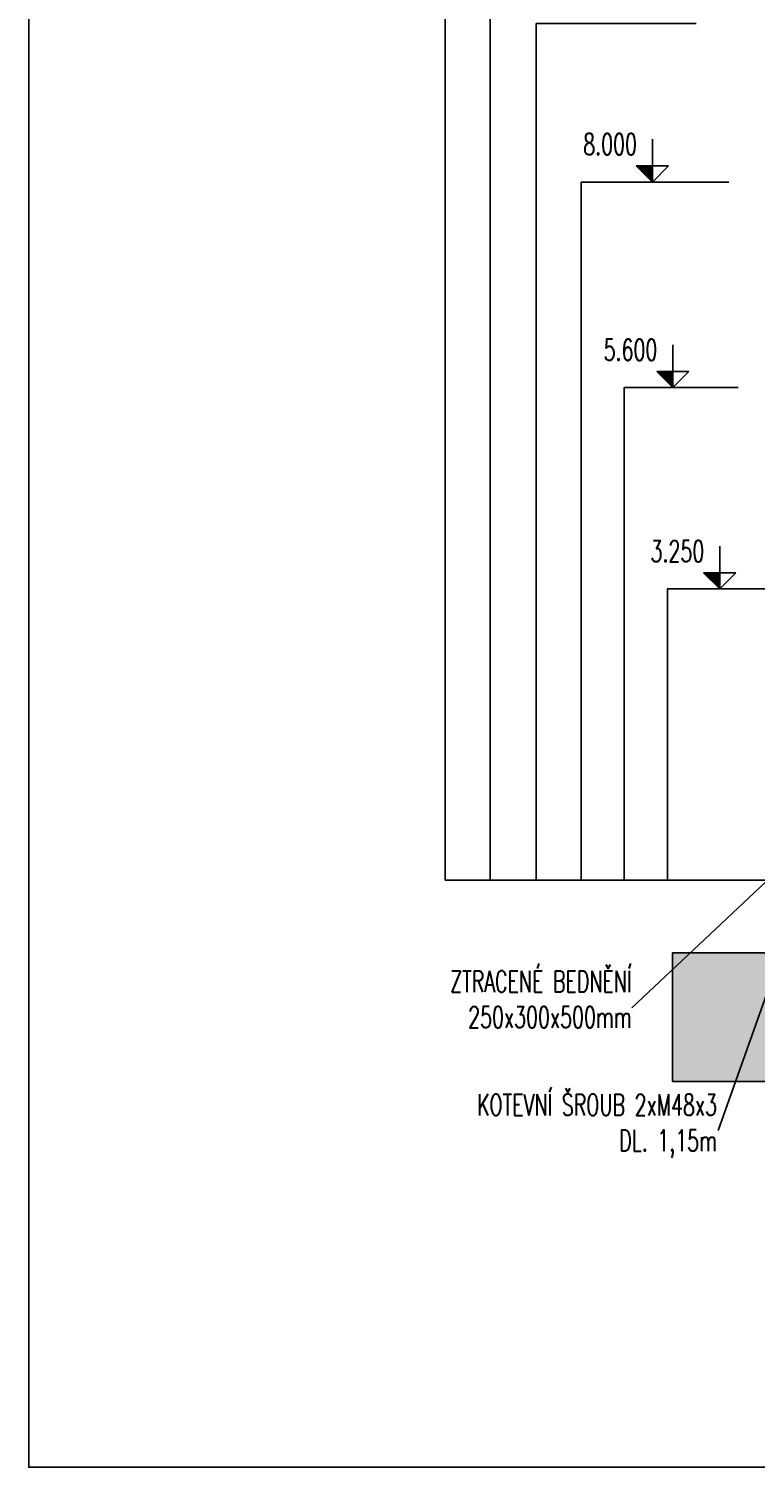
# Model space of a CAD drawing. Header units: millimetres. Extents: x -1190408159 to 361788912, y -2544212749 to 93633750.
# Tile 37 of 69: x 197334 to 205638, y -51822 to -35364. Entities that reach past the tile are written whole.
import ezdxf

# ---------------------------------------------------------------- set-up
doc = ezdxf.new("R2010")
doc.units = ezdxf.units.MM
doc.header["$PDSIZE"] = -1
for name, color, linetype in [('KOTY', 3, 'Continuous'), ('KOTY-VYSKA', 7, 'Continuous'), ('POPIS', 7, 'Continuous'), ('SUMA', 7, 'Continuous'), ('ŠRAFY', 8, 'Continuous')]:
    doc.layers.add(name, color=color, linetype=linetype)
doc.styles.add('100', font='romans.shx', dxfattribs={"width": 0.65, "height": 0.25})
doc.styles.add('50', font='romans.shx', dxfattribs={"width": 0.65, "height": 0.125})
doc.styles.add('S2_5', font='ROMANS.shx', dxfattribs={"width": 0.65, "height": 2.5})
doc.dimstyles.new('100', dxfattribs={"dimscale": 0.1, "dimtxt": 1, "dimasz": 1, "dimexe": 1, "dimexo": 5, "dimgap": 1, "dimtad": 1, "dimdec": 0, "dimlfac": 1000, "dimrnd": 1, "dimdsep": 46, "dimtxsty": '100', "dimblk": 'lin_kot', "dimcen": 0, "dimclrd": 256, "dimclre": 256, "dimaunit": 2, "dimadec": 3, "dimazin": 0, "dimtfac": 1, "dimtdec": 0, "dimtix": 1, "dimtmove": 2, "dimatfit": 3, "dimldrblk": 'sip_kot', "dimfxl": 1, "dimtvp": 2.5, "dimtolj": 1, "dimtzin": 0, "dimarcsym": 0})

# ---------------------------------------------------------------- blocks, each defined once
blk = doc.blocks.new('vys_kota')
at = {"linetype": 'Continuous'}
for p, q in [((0, 0), (0, 5.01)), ((0, 0), (-1.88, 1.88)), ((-1.88, 1.88), (0, 1.88)), ((1.88, 1.88), (0, 1.88)), ((0, 0), (1.88, 1.88))]:
    blk.add_line(p, q, dxfattribs=at)
for points in [[(0, 1.88), (0, 0), (1.88, 1.88)], [(0, 0), (1.88, 1.88), (0, 1.88), (0, 0)]]:
    blk.add_solid(points, dxfattribs=at)
at = {"color": 7, "linetype": 'Continuous', "style": 'S2_5', "width": 0.65}
blk.add_attdef('VYSKA', (1.57, 3.17), '', height=2.5, dxfattribs=at)
blk = doc.blocks.new('lin_kot')
at = {"linetype": 'Continuous'}
for q in [(-1, 0), (1, 0)]:
    blk.add_line((0, 0), q, dxfattribs=at)
for points in [[(0, 0), (-1, -1)], [(0, 0), (1, 1)]]:
    blk.add_lwpolyline(points, dxfattribs=at)
blk = doc.blocks.new('*D1385')
at = {"layer": 'Defpoints', "color": 0, "lineweight": 80, "transparency": 16777216}
for p in [(202609, -33590), (204682, -33590), (203376, -45105)]:
    blk.add_point(p, dxfattribs=at)
at = {"layer": 'KOTY', "lineweight": -2, "transparency": 16777216}
for p, q in [((204681, -33590), (202609, -33590)), ((202609, -45105), (202609, -33590)), ((203376, -45105), (202609, -45105))]:
    blk.add_line(p, q, dxfattribs=at)
at = {"layer": 'KOTY', "lineweight": -2, "transparency": 16777216, "xscale": 0.1, "yscale": 0.1, "zscale": 0.1}
for p, rotation in [((202609, -33590), 90), ((202609, -45105), 270)]:
    blk.add_blockref('lin_kot', p, dxfattribs=dict(at, rotation=rotation))
at = {"layer": 'KOTY', "color": 0, "transparency": 16777216, "insert": (202609, -39348), "char_height": 0.25, "attachment_point": 5, "rotation": 90, "style": '100'}
blk.add_mtext('\\A1;11515000', dxfattribs=at)
blk = doc.blocks.new('sip_kot')
at = {"linetype": 'Continuous'}
blk.add_lwpolyline([(0, 0, 0, 0.7, 0), (-3, 0, 0.7, 0.7, 0)], format="xyseb", dxfattribs=at)
blk = doc.blocks.new('*D1386')
at = {"layer": 'Defpoints', "color": 0, "lineweight": 80, "transparency": 16777216}
for p in [(202093, -32042), (204248, -32042), (202860, -45105)]:
    blk.add_point(p, dxfattribs=at)
at = {"layer": 'KOTY', "lineweight": -2, "transparency": 16777216}
for p, q in [((204247, -32042), (202093, -32042)), ((202093, -45105), (202093, -32042)), ((202859, -45105), (202093, -45105))]:
    blk.add_line(p, q, dxfattribs=at)
at = {"layer": 'KOTY', "lineweight": -2, "transparency": 16777216, "xscale": 0.1, "yscale": 0.1, "zscale": 0.1}
for p, rotation in [((202093, -32042), 90), ((202093, -45105), 270)]:
    blk.add_blockref('lin_kot', p, dxfattribs=dict(at, rotation=rotation))
at = {"layer": 'KOTY', "color": 0, "transparency": 16777216, "insert": (202092, -38574), "char_height": 0.25, "attachment_point": 5, "rotation": 90, "style": '100'}
blk.add_mtext('\\A1;13062917', dxfattribs=at)
blk = doc.blocks.new('*D1387')
at = {"layer": 'Defpoints', "color": 0, "lineweight": 80, "transparency": 16777216}
for p in [(203133, -35305), (204964, -35305), (203901, -45105)]:
    blk.add_point(p, dxfattribs=at)
at = {"layer": 'KOTY', "lineweight": -2, "transparency": 16777216}
for p, q in [((204963, -35305), (203133, -35305)), ((203133, -45105), (203133, -35305)), ((203900, -45105), (203133, -45105))]:
    blk.add_line(p, q, dxfattribs=at)
at = {"layer": 'KOTY', "lineweight": -2, "transparency": 16777216, "xscale": 0.1, "yscale": 0.1, "zscale": 0.1}
for p, rotation in [((203133, -35305), 90), ((203133, -45105), 270)]:
    blk.add_blockref('lin_kot', p, dxfattribs=dict(at, rotation=rotation))
at = {"layer": 'KOTY', "color": 0, "transparency": 16777216, "insert": (203133, -40205), "char_height": 0.25, "attachment_point": 5, "rotation": 90, "style": '100'}
blk.add_mtext('\\A1;9800000', dxfattribs=at)
blk = doc.blocks.new('*D1388')
at = {"layer": 'Defpoints', "color": 0, "lineweight": 80, "transparency": 16777216}
for p in [(204138, -39470), (205444, -39470), (204905, -45105)]:
    blk.add_point(p, dxfattribs=at)
at = {"layer": 'KOTY', "lineweight": -2, "transparency": 16777216}
for p, q in [((205444, -39470), (204138, -39470)), ((204138, -45105), (204138, -39470)), ((204905, -45105), (204138, -45105))]:
    blk.add_line(p, q, dxfattribs=at)
at = {"layer": 'KOTY', "lineweight": -2, "transparency": 16777216, "xscale": 0.1, "yscale": 0.1, "zscale": 0.1}
for p, rotation in [((204138, -39470), 90), ((204138, -45105), 270)]:
    blk.add_blockref('lin_kot', p, dxfattribs=dict(at, rotation=rotation))
at = {"layer": 'KOTY', "color": 0, "transparency": 16777216, "insert": (204138, -42288), "char_height": 0.25, "attachment_point": 5, "rotation": 90, "style": '100'}
blk.add_mtext('\\A1;5635000', dxfattribs=at)
blk = doc.blocks.new('*D1389')
at = {"layer": 'Defpoints', "color": 0, "lineweight": 80, "transparency": 16777216}
for p in [(204634, -41773), (205779, -41773), (205001, -45105)]:
    blk.add_point(p, dxfattribs=at)
at = {"layer": 'KOTY', "lineweight": -2, "transparency": 16777216}
for p, q in [((205779, -41773), (204633, -41773)), ((204634, -45105), (204634, -41773)), ((205001, -45105), (204633, -45105))]:
    blk.add_line(p, q, dxfattribs=at)
at = {"layer": 'KOTY', "lineweight": -2, "transparency": 16777216, "xscale": 0.1, "yscale": 0.1, "zscale": 0.1}
for p, rotation in [((204634, -41773), 90), ((204634, -45105), 270)]:
    blk.add_blockref('lin_kot', p, dxfattribs=dict(at, rotation=rotation))
at = {"layer": 'KOTY', "color": 0, "transparency": 16777216, "insert": (204633, -43439), "char_height": 0.25, "attachment_point": 5, "rotation": 90, "style": '100'}
blk.add_mtext('\\A1;3332000', dxfattribs=at)
blk = doc.blocks.new('*D1418')
at = {"layer": 'Defpoints', "color": 0, "lineweight": 80, "transparency": 16777216}
for p in [(203648, -37118), (205338, -37118), (204415, -45105)]:
    blk.add_point(p, dxfattribs=at)
at = {"layer": 'KOTY', "lineweight": -2, "transparency": 16777216}
for p, q in [((205338, -37118), (203648, -37118)), ((203648, -45105), (203648, -37118)), ((204415, -45105), (203648, -45105))]:
    blk.add_line(p, q, dxfattribs=at)
at = {"layer": 'KOTY', "lineweight": -2, "transparency": 16777216, "xscale": 0.1, "yscale": 0.1, "zscale": 0.1}
for p, rotation in [((203648, -37118), 90), ((203648, -45105), 270)]:
    blk.add_blockref('lin_kot', p, dxfattribs=dict(at, rotation=rotation))
at = {"layer": 'KOTY', "color": 0, "transparency": 16777216, "insert": (203648, -41112), "char_height": 0.25, "attachment_point": 5, "rotation": 90, "style": '100'}
blk.add_mtext('\\A1;7987000', dxfattribs=at)

msp = doc.modelspace()

# ---------------------------------------------------------------- hatches: boundary and pattern name
at = {"layer": 'ŠRAFY'}
h = msp.add_hatch(dxfattribs=at)
h.set_pattern_fill('ANSI36', color=256, scale=980, style=0)
h.set_pattern_definition([(45, (202019.91, -5010.59), (64.96544, 238.2066), [306.25, -61.25, 0, -61.25])])
h.paths.add_polyline_path([(208610.55375, -47408.18039), (204690.55375, -47408.18039), (204690.55375, -45938.18039), (208610.55375, -45938.18039)])
h.paths.add_polyline_path([(227671.55375, -47408.18039), (231591.55375, -47408.18039), (231591.55375, -45938.18039), (227671.55375, -45938.18039)])
h.paths.add_polyline_path([(206889.11872, -46485.29331), (208232.53538, -46485.29331), (208232.53538, -47377.79331), (206889.11872, -47377.79331)], flags=24)

# ---------------------------------------------------------------- linework, layer by layer
msp.add_line((202604.97719, -45105.18039), (212182.65375, -45105.18039))
at = {"layer": 'KOTY', "color": 5}
msp.add_lwpolyline([(197334.27297, -25311.48867), (294147.89391, -25311.48867), (294147.89391, -51821.74552), (197334.27297, -51821.74552)], close=True, dxfattribs=at)
at = {"layer": 'SUMA'}
msp.add_lwpolyline([(208610.55375, -47408.18039), (204690.55375, -47408.18039), (204690.55375, -45938.18039), (208610.55375, -45938.18039)], close=True, dxfattribs=at)

# ---------------------------------------------------------------- block references
at = {"layer": 'KOTY-VYSKA'}
ref = msp.add_blockref('vys_kota', (204462.94679, -37118.18039), dxfattribs=dict(at, xscale=-98, yscale=98, zscale=98))
ref.add_attrib('VYSKA', '8.000', (203672.10639, -36807.72619), dxfattribs={"layer": '0', "color": 7, "linetype": 'Continuous', "height": 245, "style": 'S2_5', "width": 0.65})
ref = msp.add_blockref('vys_kota', (204695.89122, -39470.18039), dxfattribs=dict(at, xscale=-98, yscale=98, zscale=98))
ref.add_attrib('VYSKA', '5.600', (203905.05082, -39159.72619), dxfattribs={"layer": '0', "color": 7, "linetype": 'Continuous', "height": 245, "style": 'S2_5', "width": 0.65})
ref = msp.add_blockref('vys_kota', (205231.77543, -41773.18039), dxfattribs=dict(at, xscale=-98, yscale=98, zscale=98))
ref.add_attrib('VYSKA', '3.250', (204440.93503, -41462.72619), dxfattribs={"layer": '0', "color": 7, "linetype": 'Continuous', "height": 245, "style": 'S2_5', "width": 0.65})

# ---------------------------------------------------------------- texts
at = {"layer": 'POPIS', "char_height": 245, "attachment_point": 3, "style": '50'}
for s, insert in [('{\\Fromans.shx|c238;ZTRACENÉ BEDNĚNÍ\\P250x300x500mm}', (204226.03556, -46140.64597)), ('{\\Fromans.shx|c238;KOTEVNÍ ŠROUB 2xM48x3\\PDL. 1,15m}', (205200.93862, -47553.44762))]:
    msp.add_mtext(s, dxfattribs=dict(at, insert=insert))

# ---------------------------------------------------------------- dimensions: what is measured, and where the dimension line sits
at = {"layer": 'KOTY'}
for base, p1, p2, picture, middle in [((202092.62286, -32042.26322), (202859.78413, -45105.18039), (204247.82018, -32042.26322), '*D1386', (202092.39786, -38573.7218)), ((202609.12304, -33590.18039), (203376.28432, -45105.18039), (204681.87448, -33590.18039), '*D1385', (202608.89804, -39347.68039)), ((203133.37532, -35305.18039), (203900.5366, -45105.18039), (204963.8216, -35305.18039), '*D1387', (203133.15032, -40205.18039)), ((203647.9805, -37118.18039), (204415.14177, -45105.18039), (205338.02794, -37118.18039), '*D1418', (203647.7555, -41111.68039)), ((204138.17158, -39470.18039), (204905.33286, -45105.18039), (205444.1946, -39470.18039), '*D1388', (204137.94658, -42287.68039)), ((204633.5626, -41773.18039), (205001.30449, -45105.18039), (205779.24014, -41773.18039), '*D1389', (204633.3376, -43439.18039))]:
    dim = msp.add_linear_dim(base=base, p1=p1, p2=p2, angle=90, dimstyle='100', dxfattribs=at)
    dim.commit()
    dim.dimension.update_dxf_attribs({"geometry": picture, "text_midpoint": middle})

# ---------------------------------------------------------------- leaders
at = {"layer": 'POPIS', "annotation_type": 0, "has_hookline": 1, "hookline_direction": 1}
for points, text_width in [([(205951.13561, -44944.63663), (204227.73389, -46566.85277), (204227.63389, -46566.85277)], 2305.33333), ([(205870.44594, -46122.15252), (205212.86571, -47969.3767), (205212.76571, -47969.3767)], 3071.25)]:
    msp.add_leader(points, dimstyle='100', override={"dimgap": 1, "dimtad": 0}, dxfattribs=dict(at, text_width=text_width))

doc.saveas('drawing.dxf')
